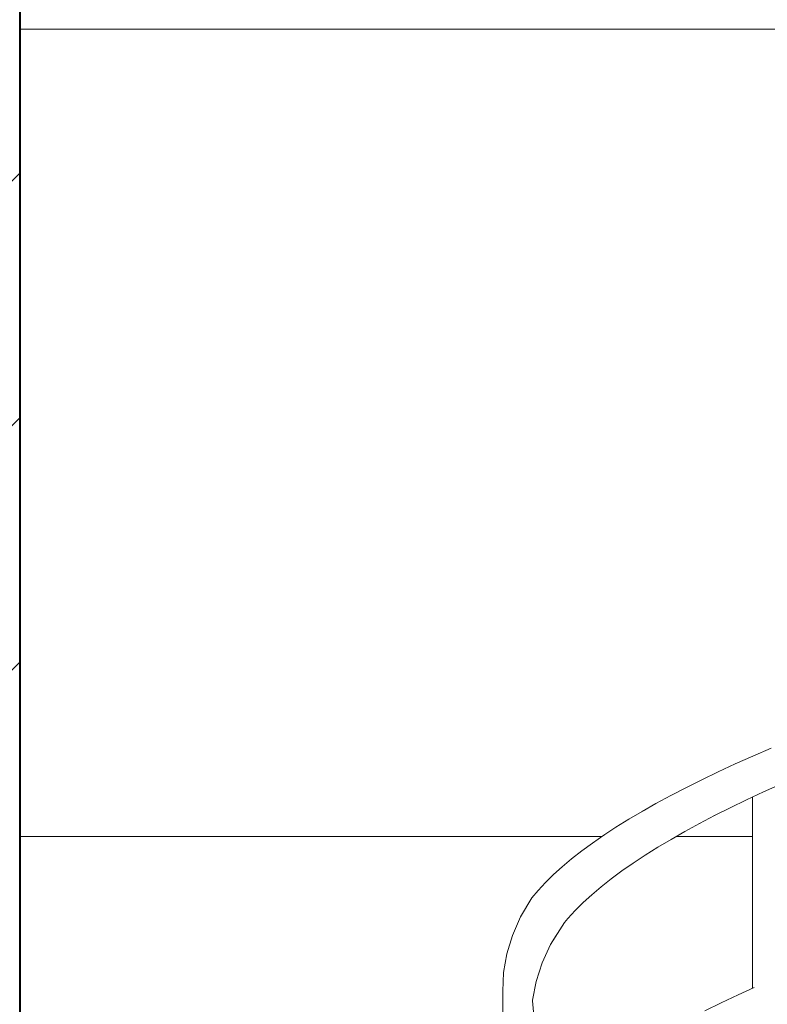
# Model space of a CAD drawing. Header units: millimetres. Extents: x 16408 to 141596, y -21057 to 26364.
# Tile 43 of 144: x 28455 to 29234, y 3662 to 4686. Entities that reach past the tile are written whole.
import ezdxf

# ---------------------------------------------------------------- set-up
doc = ezdxf.new("R2010")
doc.units = ezdxf.units.MM
doc.header["$MEASUREMENT"] = 0
doc.linetypes.add('Wipeout_Contour', pattern=[1000, 0, -1000])
for name, color, linetype, lineweight in [('0_Nr_pióra__103', 7, 'Continuous', 5), ('inw_schody zewnętrzne_Nr_pióra__1', 7, 'Continuous', 13), ('inw_schody zewnętrzne_Nr_pióra__103', 7, 'Continuous', 5), ('inw_schody zewnętrzne_Nr_pióra__27', 7, 'Continuous', 40), ('inw_schody zewnętrzne_Nr_pióra__87', 7, 'Continuous', 13)]:
    doc.layers.add(name, color=color, linetype=linetype, lineweight=lineweight)

msp = doc.modelspace()

# ---------------------------------------------------------------- hatches: boundary and pattern name
at = {"layer": 'inw_schody zewnętrzne_Nr_pióra__1', "linetype": 'Continuous', "lineweight": 13}
h = msp.add_hatch(dxfattribs=at)
h.set_pattern_fill('Bloczki_ceramiczne_0004', style=0, pattern_type=2)
h.set_pattern_definition([(45, (0, 0), (-127.2792, 127.2792), [])])
h.paths.add_polyline_path([(28455.2, 3836.4), (28455.2, 4856.4), (28230.5, 4856.4), (27823.8, 4856.4), (27279.6, 4856.4), (26505.9, 4856.4), (26397, 4856.4), (26397, 3836.4), (26505.9, 3836.4), (27279.6, 3836.4), (27823.8, 3836.4), (28230.5, 3836.4)])

# ---------------------------------------------------------------- linework, layer by layer
at = {"layer": '0_Nr_pióra__103', "color": 7, "linetype": 'Continuous', "lineweight": 5}
for p, q in [((29568.6, 4676.4), (28455.2, 4676.4)), ((29025.8, 3751), (29033.4, 3759.3)), ((28989.2, 3666), (28992.9, 3685.4)), ((28958.1, 3646.7), (28958.2, 3675.4)), ((29185.6, 3663.3), (29203.2, 3671.5)), ((29203.2, 3671.5), (29219.9, 3679)), ((28989.2, 3665.2), (28989.2, 3666)), ((28991.2, 3641.9), (28989.2, 3665.2)), ((29168.5, 3655), (29185.6, 3663.3))]:
    msp.add_line(p, q, dxfattribs=at)
at = {"layer": 'inw_schody zewnętrzne_Nr_pióra__103', "color": 7, "linetype": 'Continuous', "lineweight": 5}
for p, q in [((28566, 3836.4), (28479.8, 3836.4)), ((28660.5, 3836.4), (28566, 3836.4)), ((28762.8, 3836.4), (28660.5, 3836.4)), ((28872.5, 3836.4), (28762.8, 3836.4)), ((28989.2, 3836.4), (28872.5, 3836.4))]:
    msp.add_line(p, q, dxfattribs=at)
at = {"layer": 'inw_schody zewnętrzne_Nr_pióra__27', "color": 7, "linetype": 'Continuous', "lineweight": 40}
for p, q in [((28455.2, 4856.4), (28455.2, 3836.4)), ((28455.2, 3836.4), (28455.2, -3.6))]:
    msp.add_line(p, q, dxfattribs=at)
at = {"layer": 'inw_schody zewnętrzne_Nr_pióra__87', "color": 7, "linetype": 'Continuous', "lineweight": 13}
msp.add_line((28479.8, 3836.4), (28455.2, 3836.4), dxfattribs=at)

# ---------------------------------------------------------------- wipeouts: each hides what was drawn before it
at = {"color": 254, "linetype": 'Wipeout_Contour', "lineweight": 0, "ltscale": 88505.870758}
msp.add_wipeout([(29218.7, 3920), (29262.3, 3928.2), (29237.7, 3928.2)], dxfattribs=at)
at = {"color": 254, "linetype": 'Wipeout_Contour', "lineweight": 0, "ltscale": 88099.21566}
msp.add_wipeout([(29130.3, 3862.4), (29089.3, 3854.2), (29116.7, 3854.2)], dxfattribs=at)
at = {"color": 254, "linetype": 'Wipeout_Contour', "lineweight": 0, "ltscale": 87787.09149}
msp.add_wipeout([(29031.7, 3788.4), (28994.9, 3780.2), (29024.2, 3780.2)], dxfattribs=at)
at = {"color": 254, "linetype": 'Wipeout_Contour', "lineweight": 0, "ltscale": 87785.076948}
msp.add_wipeout([(29017.3, 3771.9), (29017.3, 3771.9), (29017.6, 3772.2)], dxfattribs=at)
at = {"color": 254, "linetype": 'Wipeout_Contour', "lineweight": 0, "ltscale": 87645.752703}
msp.add_wipeout([(28958.9, 3694.7), (28988.9, 3694.7), (28992.2, 3714)], dxfattribs=at)

# ---------------------------------------------------------------- next in the draw order: linework, layer by layer
at = {"layer": '0_Nr_pióra__103', "color": 7, "linetype": 'Continuous', "lineweight": 5}
msp.add_line((29218.7, 3920), (29237.7, 3928.2), dxfattribs=at)

# ---------------------------------------------------------------- next in the draw order: wipeouts: each hides what was drawn before it
at = {"color": 254, "linetype": 'Wipeout_Contour', "lineweight": 0, "ltscale": 88087.347544}
msp.add_wipeout([(29103.2, 3862.4), (29089.3, 3854.2), (29130.3, 3862.4)], dxfattribs=at)
at = {"color": 254, "linetype": 'Wipeout_Contour', "lineweight": 0, "ltscale": 87767.448056}
msp.add_wipeout([(28994.9, 3780.2), (29031.7, 3788.4), (29002.6, 3788.4)], dxfattribs=at)
at = {"color": 254, "linetype": 'Wipeout_Contour', "lineweight": 0, "ltscale": 87622.701261}
msp.add_wipeout([(28958.9, 3694.7), (28992.2, 3714), (28962.3, 3714)], dxfattribs=at)

# ---------------------------------------------------------------- next in the draw order: linework, layer by layer
at = {"layer": '0_Nr_pióra__103', "color": 7, "linetype": 'Continuous', "lineweight": 5}
for p, q in [((29076, 3846), (29089.3, 3854.2)), ((28988.4, 3772.5), (28994.9, 3780.2)), ((28958.2, 3675.4), (28958.9, 3694.7))]:
    msp.add_line(p, q, dxfattribs=at)

# ---------------------------------------------------------------- next in the draw order: wipeouts: each hides what was drawn before it
at = {"color": 254, "linetype": 'Wipeout_Contour', "lineweight": 0, "ltscale": 88143.953582}
msp.add_wipeout([(29103.2, 3862.4), (29130.3, 3862.4), (29144.6, 3870.7)], dxfattribs=at)
at = {"color": 254, "linetype": 'Wipeout_Contour', "lineweight": 0, "ltscale": 87813.538015}
msp.add_wipeout([(29039.9, 3796.6), (29002.6, 3788.4), (29031.7, 3788.4)], dxfattribs=at)
at = {"color": 254, "linetype": 'Wipeout_Contour', "lineweight": 0, "ltscale": 87665.558987}
msp.add_wipeout([(28962.3, 3714), (28992.2, 3714), (28998, 3733.3)], dxfattribs=at)

# ---------------------------------------------------------------- next in the draw order: wipeouts: each hides what was drawn before it
at = {"color": 254, "linetype": 'Wipeout_Contour', "lineweight": 0, "ltscale": 88132.989739}
msp.add_wipeout([(29103.2, 3862.4), (29144.6, 3870.7), (29117.7, 3870.7)], dxfattribs=at)
at = {"color": 254, "linetype": 'Wipeout_Contour', "lineweight": 0, "ltscale": 87794.720518}
msp.add_wipeout([(29002.6, 3788.4), (29039.9, 3796.6), (29011, 3796.6)], dxfattribs=at)
at = {"color": 254, "linetype": 'Wipeout_Contour', "lineweight": 0, "ltscale": 87645.043853}
msp.add_wipeout([(28968.2, 3733.3), (28962.3, 3714), (28998, 3733.3)], dxfattribs=at)

# ---------------------------------------------------------------- next in the draw order: linework, layer by layer
at = {"layer": '0_Nr_pióra__103', "color": 7, "linetype": 'Continuous', "lineweight": 5}
for p, q in [((29089.3, 3854.2), (29103.2, 3862.4)), ((28994.9, 3780.2), (29002.6, 3788.4)), ((28958.9, 3694.7), (28962.3, 3714))]:
    msp.add_line(p, q, dxfattribs=at)

# ---------------------------------------------------------------- next in the draw order: wipeouts: each hides what was drawn before it
at = {"color": 254, "linetype": 'Wipeout_Contour', "lineweight": 0, "ltscale": 88169.970788}
msp.add_wipeout([(29130.3, 3862.4), (29133.4, 3833.3), (29147.8, 3841.5)], dxfattribs=at)
at = {"color": 254, "linetype": 'Wipeout_Contour', "lineweight": 0, "ltscale": 87842.075022}
msp.add_wipeout([(29048.9, 3804.8), (29011, 3796.6), (29039.9, 3796.6)], dxfattribs=at)
at = {"color": 254, "linetype": 'Wipeout_Contour', "lineweight": 0, "ltscale": 87700.882931}
msp.add_wipeout([(28998, 3733.3), (28992.2, 3714), (28999.1, 3704.7)], dxfattribs=at)

# ---------------------------------------------------------------- next in the draw order: linework, layer by layer
at = {"layer": '0_Nr_pióra__103', "color": 7, "linetype": 'Continuous', "lineweight": 5}
msp.add_line((29119.6, 3825.1), (29133.4, 3833.3), dxfattribs=at)

# ---------------------------------------------------------------- next in the draw order: wipeouts: each hides what was drawn before it
at = {"color": 254, "linetype": 'Wipeout_Contour', "lineweight": 0, "ltscale": 88185.420394}
msp.add_wipeout([(29130.3, 3862.4), (29147.8, 3841.5), (29144.6, 3870.7)], dxfattribs=at)
at = {"color": 254, "linetype": 'Wipeout_Contour', "lineweight": 0, "ltscale": 87824.09407}
msp.add_wipeout([(29020.1, 3804.8), (29011, 3796.6), (29048.9, 3804.8)], dxfattribs=at)
at = {"color": 254, "linetype": 'Wipeout_Contour', "lineweight": 0, "ltscale": 87693.037495}
msp.add_wipeout([(28968.2, 3733.3), (28998, 3733.3), (29006.4, 3752.6)], dxfattribs=at)

# ---------------------------------------------------------------- next in the draw order: linework, layer by layer
at = {"layer": '0_Nr_pióra__103', "color": 7, "linetype": 'Continuous', "lineweight": 5}
msp.add_line((29002.6, 3788.4), (29011, 3796.6), dxfattribs=at)

# ---------------------------------------------------------------- next in the draw order: wipeouts: each hides what was drawn before it
at = {"color": 254, "linetype": 'Wipeout_Contour', "lineweight": 0, "ltscale": 88190.636774}
msp.add_wipeout([(29117.7, 3870.7), (29144.6, 3870.7), (29159.6, 3878.9)], dxfattribs=at)
at = {"color": 254, "linetype": 'Wipeout_Contour', "lineweight": 0, "ltscale": 87867.767649}
msp.add_wipeout([(29039.9, 3796.6), (29041.8, 3767.5), (29050.9, 3775.7)], dxfattribs=at)
at = {"color": 254, "linetype": 'Wipeout_Contour', "lineweight": 0, "ltscale": 87675.115255}
msp.add_wipeout([(28976.8, 3752.6), (28968.2, 3733.3), (29006.4, 3752.6)], dxfattribs=at)

# ---------------------------------------------------------------- next in the draw order: linework, layer by layer
at = {"layer": '0_Nr_pióra__103', "color": 7, "linetype": 'Continuous', "lineweight": 5}
for p, q in [((28976.8, 3752.6), (28988.4, 3772.5)), ((29033.4, 3759.3), (29041.8, 3767.5)), ((28968.2, 3733.3), (28976.8, 3752.6)), ((28962.3, 3714), (28968.2, 3733.3))]:
    msp.add_line(p, q, dxfattribs=at)

# ---------------------------------------------------------------- next in the draw order: wipeouts: each hides what was drawn before it
at = {"color": 254, "linetype": 'Wipeout_Contour', "lineweight": 0, "ltscale": 88180.58352}
msp.add_wipeout([(29117.7, 3870.7), (29159.6, 3878.9), (29133, 3878.9)], dxfattribs=at)
at = {"color": 254, "linetype": 'Wipeout_Contour', "lineweight": 0, "ltscale": 87878.996847}
msp.add_wipeout([(29039.9, 3796.6), (29050.9, 3775.7), (29048.9, 3804.8)], dxfattribs=at)
at = {"color": 254, "linetype": 'Wipeout_Contour', "lineweight": 0, "ltscale": 87718.419063}
msp.add_wipeout([(29007.8, 3724), (28998, 3733.3), (28999.1, 3704.7)], dxfattribs=at)

# ---------------------------------------------------------------- next in the draw order: linework, layer by layer
at = {"layer": '0_Nr_pióra__103', "color": 7, "linetype": 'Continuous', "lineweight": 5}
for p, q in [((29103.2, 3862.4), (29117.7, 3870.7)), ((28992.9, 3685.4), (28999.1, 3704.7))]:
    msp.add_line(p, q, dxfattribs=at)

# ---------------------------------------------------------------- next in the draw order: wipeouts: each hides what was drawn before it
at = {"color": 254, "linetype": 'Wipeout_Contour', "lineweight": 0, "ltscale": 88216.625825}
msp.add_wipeout([(29144.6, 3870.7), (29147.8, 3841.5), (29162.9, 3849.8)], dxfattribs=at)
at = {"color": 254, "linetype": 'Wipeout_Contour', "lineweight": 0, "ltscale": 87872.690303}
msp.add_wipeout([(29058.5, 3813.1), (29020.1, 3804.8), (29048.9, 3804.8)], dxfattribs=at)
at = {"color": 254, "linetype": 'Wipeout_Contour', "lineweight": 0, "ltscale": 87731.058248}
msp.add_wipeout([(29006.4, 3752.6), (28998, 3733.3), (29007.8, 3724)], dxfattribs=at)

# ---------------------------------------------------------------- next in the draw order: linework, layer by layer
at = {"layer": '0_Nr_pióra__103', "color": 7, "linetype": 'Continuous', "lineweight": 5}
msp.add_line((29133.4, 3833.3), (29147.8, 3841.5), dxfattribs=at)
at = {"layer": 'inw_schody zewnętrzne_Nr_pióra__103', "color": 7, "linetype": 'Continuous', "lineweight": 5}
msp.add_line((29218.1, 3836.4), (29138.9, 3836.4), dxfattribs=at)

# ---------------------------------------------------------------- next in the draw order: wipeouts: each hides what was drawn before it
at = {"color": 254, "linetype": 'Wipeout_Contour', "lineweight": 0, "ltscale": 88232.580929}
msp.add_wipeout([(29144.6, 3870.7), (29162.9, 3849.8), (29159.6, 3878.9)], dxfattribs=at)
at = {"color": 254, "linetype": 'Wipeout_Contour', "lineweight": 0, "ltscale": 87855.556009}
msp.add_wipeout([(29029.9, 3813.1), (29020.1, 3804.8), (29058.5, 3813.1)], dxfattribs=at)
at = {"color": 254, "linetype": 'Wipeout_Contour', "lineweight": 0, "ltscale": 117009.037801}
msp.add_wipeout([(29006.4, 3752.6), (29007.8, 3724), (29017.2, 3740.1), (29017.3, 3744.2)], dxfattribs=at)

# ---------------------------------------------------------------- next in the draw order: linework, layer by layer
at = {"layer": '0_Nr_pióra__103', "color": 7, "linetype": 'Continuous', "lineweight": 5}
for p, q in [((29011, 3796.6), (29020.1, 3804.8)), ((29022.3, 3746.9), (29025.8, 3751)), ((29007.8, 3724), (29022.3, 3746.9)), ((28999.1, 3704.7), (29007.8, 3724))]:
    msp.add_line(p, q, dxfattribs=at)

# ---------------------------------------------------------------- next in the draw order: wipeouts: each hides what was drawn before it
at = {"color": 254, "linetype": 'Wipeout_Contour', "lineweight": 0, "ltscale": 88239.244374}
msp.add_wipeout([(29175.1, 3887.1), (29133, 3878.9), (29159.6, 3878.9)], dxfattribs=at)
at = {"color": 254, "linetype": 'Wipeout_Contour', "lineweight": 0, "ltscale": 87898.476409}
msp.add_wipeout([(29060.7, 3784), (29048.9, 3804.8), (29050.9, 3775.7)], dxfattribs=at)

# ---------------------------------------------------------------- next in the draw order: linework, layer by layer
at = {"layer": '0_Nr_pióra__103', "color": 7, "linetype": 'Continuous', "lineweight": 5}
msp.add_line((29041.8, 3767.5), (29050.9, 3775.7), dxfattribs=at)

# ---------------------------------------------------------------- next in the draw order: wipeouts: each hides what was drawn before it
at = {"color": 254, "linetype": 'Wipeout_Contour', "lineweight": 0, "ltscale": 88230.107546}
msp.add_wipeout([(29148.9, 3887.1), (29133, 3878.9), (29175.1, 3887.1)], dxfattribs=at)
at = {"color": 254, "linetype": 'Wipeout_Contour', "lineweight": 0, "ltscale": 87910.248044}
msp.add_wipeout([(29058.5, 3813.1), (29048.9, 3804.8), (29060.7, 3784)], dxfattribs=at)

# ---------------------------------------------------------------- next in the draw order: linework, layer by layer
at = {"layer": '0_Nr_pióra__103', "color": 7, "linetype": 'Continuous', "lineweight": 5}
msp.add_line((29117.7, 3870.7), (29133, 3878.9), dxfattribs=at)

# ---------------------------------------------------------------- next in the draw order: wipeouts: each hides what was drawn before it
at = {"color": 254, "linetype": 'Wipeout_Contour', "lineweight": 0, "ltscale": 88265.189876}
msp.add_wipeout([(29178.6, 3858), (29159.6, 3878.9), (29162.9, 3849.8)], dxfattribs=at)
at = {"color": 254, "linetype": 'Wipeout_Contour', "lineweight": 0, "ltscale": 87905.370605}
msp.add_wipeout([(29029.9, 3813.1), (29058.5, 3813.1), (29068.8, 3821.3)], dxfattribs=at)

# ---------------------------------------------------------------- next in the draw order: linework, layer by layer
at = {"layer": '0_Nr_pióra__103', "color": 7, "linetype": 'Continuous', "lineweight": 5}
msp.add_line((29147.8, 3841.5), (29162.9, 3849.8), dxfattribs=at)

# ---------------------------------------------------------------- next in the draw order: wipeouts: each hides what was drawn before it
at = {"color": 254, "linetype": 'Wipeout_Contour', "lineweight": 0, "ltscale": 88281.644782}
msp.add_wipeout([(29175.1, 3887.1), (29159.6, 3878.9), (29178.6, 3858)], dxfattribs=at)
at = {"color": 254, "linetype": 'Wipeout_Contour', "lineweight": 0, "ltscale": 87889.092639}
msp.add_wipeout([(29029.9, 3813.1), (29068.8, 3821.3), (29040.4, 3821.3)], dxfattribs=at)

# ---------------------------------------------------------------- next in the draw order: linework, layer by layer
at = {"layer": '0_Nr_pióra__103', "color": 7, "linetype": 'Continuous', "lineweight": 5}
msp.add_line((29020.1, 3804.8), (29029.9, 3813.1), dxfattribs=at)

# ---------------------------------------------------------------- next in the draw order: wipeouts: each hides what was drawn before it
at = {"color": 254, "linetype": 'Wipeout_Contour', "lineweight": 0, "ltscale": 88289.754597}
msp.add_wipeout([(29148.9, 3887.1), (29175.1, 3887.1), (29191.3, 3895.3)], dxfattribs=at)
at = {"color": 254, "linetype": 'Wipeout_Contour', "lineweight": 0, "ltscale": 87931.235228}
msp.add_wipeout([(29058.5, 3813.1), (29060.7, 3784), (29071.1, 3792.2)], dxfattribs=at)

# ---------------------------------------------------------------- next in the draw order: linework, layer by layer
at = {"layer": '0_Nr_pióra__103', "color": 7, "linetype": 'Continuous', "lineweight": 5}
msp.add_line((29050.9, 3775.7), (29060.7, 3784), dxfattribs=at)

# ---------------------------------------------------------------- next in the draw order: wipeouts: each hides what was drawn before it
at = {"color": 254, "linetype": 'Wipeout_Contour', "lineweight": 0, "ltscale": 88281.539553}
msp.add_wipeout([(29148.9, 3887.1), (29191.3, 3895.3), (29165.4, 3895.3)], dxfattribs=at)
at = {"color": 254, "linetype": 'Wipeout_Contour', "lineweight": 0, "ltscale": 87943.545538}
msp.add_wipeout([(29058.5, 3813.1), (29071.1, 3792.2), (29068.8, 3821.3)], dxfattribs=at)

# ---------------------------------------------------------------- next in the draw order: linework, layer by layer
at = {"layer": '0_Nr_pióra__103', "color": 7, "linetype": 'Continuous', "lineweight": 5}
msp.add_line((29133, 3878.9), (29148.9, 3887.1), dxfattribs=at)

# ---------------------------------------------------------------- next in the draw order: wipeouts: each hides what was drawn before it
at = {"color": 254, "linetype": 'Wipeout_Contour', "lineweight": 0, "ltscale": 88315.641148}
msp.add_wipeout([(29175.1, 3887.1), (29178.6, 3858), (29195, 3866.2)], dxfattribs=at)
at = {"color": 254, "linetype": 'Wipeout_Contour', "lineweight": 0, "ltscale": 87940.101703}
msp.add_wipeout([(29040.4, 3821.3), (29068.8, 3821.3), (29079.7, 3829.5)], dxfattribs=at)

# ---------------------------------------------------------------- next in the draw order: linework, layer by layer
at = {"layer": '0_Nr_pióra__103', "color": 7, "linetype": 'Continuous', "lineweight": 5}
msp.add_line((29162.9, 3849.8), (29178.6, 3858), dxfattribs=at)

# ---------------------------------------------------------------- next in the draw order: wipeouts: each hides what was drawn before it
at = {"color": 254, "linetype": 'Wipeout_Contour', "lineweight": 0, "ltscale": 88332.589928}
msp.add_wipeout([(29175.1, 3887.1), (29195, 3866.2), (29191.3, 3895.3)], dxfattribs=at)
at = {"color": 254, "linetype": 'Wipeout_Contour', "lineweight": 0, "ltscale": 87924.689248}
msp.add_wipeout([(29040.4, 3821.3), (29079.7, 3829.5), (29051.6, 3829.5)], dxfattribs=at)

# ---------------------------------------------------------------- next in the draw order: linework, layer by layer
at = {"layer": '0_Nr_pióra__103', "color": 7, "linetype": 'Continuous', "lineweight": 5}
msp.add_line((29029.9, 3813.1), (29040.4, 3821.3), dxfattribs=at)

# ---------------------------------------------------------------- next in the draw order: wipeouts: each hides what was drawn before it
at = {"color": 254, "linetype": 'Wipeout_Contour', "lineweight": 0, "ltscale": 88342.144758}
msp.add_wipeout([(29165.4, 3895.3), (29191.3, 3895.3), (29208.2, 3903.6)], dxfattribs=at)
at = {"color": 254, "linetype": 'Wipeout_Contour', "lineweight": 0, "ltscale": 87966.029791}
msp.add_wipeout([(29068.8, 3821.3), (29071.1, 3792.2), (29082.2, 3800.4)], dxfattribs=at)

# ---------------------------------------------------------------- next in the draw order: linework, layer by layer
at = {"layer": '0_Nr_pióra__103', "color": 7, "linetype": 'Continuous', "lineweight": 5}
msp.add_line((29060.7, 3784), (29071.1, 3792.2), dxfattribs=at)

# ---------------------------------------------------------------- next in the draw order: wipeouts: each hides what was drawn before it
at = {"color": 254, "linetype": 'Wipeout_Contour', "lineweight": 0, "ltscale": 88334.856376}
msp.add_wipeout([(29165.4, 3895.3), (29208.2, 3903.6), (29182.5, 3903.6)], dxfattribs=at)
at = {"color": 254, "linetype": 'Wipeout_Contour', "lineweight": 0, "ltscale": 87978.874767}
msp.add_wipeout([(29068.8, 3821.3), (29082.2, 3800.4), (29079.7, 3829.5)], dxfattribs=at)

# ---------------------------------------------------------------- next in the draw order: linework, layer by layer
at = {"layer": '0_Nr_pióra__103', "color": 7, "linetype": 'Continuous', "lineweight": 5}
msp.add_line((29148.9, 3887.1), (29165.4, 3895.3), dxfattribs=at)

# ---------------------------------------------------------------- next in the draw order: wipeouts: each hides what was drawn before it
at = {"color": 254, "linetype": 'Wipeout_Contour', "lineweight": 0, "ltscale": 88367.956952}
msp.add_wipeout([(29191.3, 3895.3), (29195, 3866.2), (29211.9, 3874.4)], dxfattribs=at)
at = {"color": 254, "linetype": 'Wipeout_Contour', "lineweight": 0, "ltscale": 87976.8684}
msp.add_wipeout([(29051.6, 3829.5), (29079.7, 3829.5), (29091.4, 3837.8)], dxfattribs=at)

# ---------------------------------------------------------------- next in the draw order: linework, layer by layer
at = {"layer": '0_Nr_pióra__103', "color": 7, "linetype": 'Continuous', "lineweight": 5}
msp.add_line((29178.6, 3858), (29195, 3866.2), dxfattribs=at)

# ---------------------------------------------------------------- next in the draw order: wipeouts: each hides what was drawn before it
at = {"color": 254, "linetype": 'Wipeout_Contour', "lineweight": 0, "ltscale": 88385.393449}
msp.add_wipeout([(29191.3, 3895.3), (29211.9, 3874.4), (29208.2, 3903.6)], dxfattribs=at)
at = {"color": 254, "linetype": 'Wipeout_Contour', "lineweight": 0, "ltscale": 87962.330163}
msp.add_wipeout([(29051.6, 3829.5), (29091.4, 3837.8), (29063.5, 3837.8)], dxfattribs=at)

# ---------------------------------------------------------------- next in the draw order: linework, layer by layer
at = {"layer": '0_Nr_pióra__103', "color": 7, "linetype": 'Continuous', "lineweight": 5}
for p, q in [((29051.6, 3829.5), (29063.5, 3837.8)), ((29040.4, 3821.3), (29051.6, 3829.5))]:
    msp.add_line(p, q, dxfattribs=at)
at = {"layer": 'inw_schody zewnętrzne_Nr_pióra__103', "color": 7, "linetype": 'Continuous', "lineweight": 5}
msp.add_line((29061.5, 3836.4), (28989.2, 3836.4), dxfattribs=at)

# ---------------------------------------------------------------- next in the draw order: wipeouts: each hides what was drawn before it
at = {"color": 254, "linetype": 'Wipeout_Contour', "lineweight": 0, "ltscale": 88396.391279}
msp.add_wipeout([(29182.5, 3903.6), (29208.2, 3903.6), (29225.6, 3911.8)], dxfattribs=at)
at = {"color": 254, "linetype": 'Wipeout_Contour', "lineweight": 0, "ltscale": 88002.844833}
msp.add_wipeout([(29079.7, 3829.5), (29082.2, 3800.4), (29094, 3808.6)], dxfattribs=at)

# ---------------------------------------------------------------- next in the draw order: linework, layer by layer
at = {"layer": '0_Nr_pióra__103', "color": 7, "linetype": 'Continuous', "lineweight": 5}
msp.add_line((29071.1, 3792.2), (29082.2, 3800.4), dxfattribs=at)

# ---------------------------------------------------------------- next in the draw order: wipeouts: each hides what was drawn before it
at = {"color": 254, "linetype": 'Wipeout_Contour', "lineweight": 0, "ltscale": 88390.033954}
msp.add_wipeout([(29182.5, 3903.6), (29225.6, 3911.8), (29200.3, 3911.8)], dxfattribs=at)
at = {"color": 254, "linetype": 'Wipeout_Contour', "lineweight": 0, "ltscale": 88016.220206}
msp.add_wipeout([(29079.7, 3829.5), (29094, 3808.6), (29091.4, 3837.8)], dxfattribs=at)

# ---------------------------------------------------------------- next in the draw order: linework, layer by layer
at = {"layer": '0_Nr_pióra__103', "color": 7, "linetype": 'Continuous', "lineweight": 5}
for p, q in [((29182.5, 3903.6), (29200.3, 3911.8)), ((29165.4, 3895.3), (29182.5, 3903.6)), ((29063.5, 3837.8), (29076, 3846))]:
    msp.add_line(p, q, dxfattribs=at)

# ---------------------------------------------------------------- next in the draw order: wipeouts: each hides what was drawn before it
at = {"color": 254, "linetype": 'Wipeout_Contour', "lineweight": 0, "ltscale": 88422.113717}
msp.add_wipeout([(29208.2, 3903.6), (29211.9, 3874.4), (29229.5, 3882.7)], dxfattribs=at)
at = {"color": 254, "linetype": 'Wipeout_Contour', "lineweight": 0, "ltscale": 88041.664097}
msp.add_wipeout([(29106.5, 3816.9), (29091.4, 3837.8), (29094, 3808.6)], dxfattribs=at)

# ---------------------------------------------------------------- next in the draw order: linework, layer by layer
at = {"layer": '0_Nr_pióra__103', "color": 7, "linetype": 'Continuous', "lineweight": 5}
for p, q in [((29195, 3866.2), (29211.9, 3874.4)), ((29218.1, 3678.2), (29218.1, 3877.4)), ((29106.5, 3816.9), (29119.6, 3825.1)), ((29094, 3808.6), (29106.5, 3816.9)), ((29082.2, 3800.4), (29094, 3808.6))]:
    msp.add_line(p, q, dxfattribs=at)

# ---------------------------------------------------------------- next in the draw order: wipeouts: each hides what was drawn before it
at = {"color": 254, "linetype": 'Wipeout_Contour', "lineweight": 0, "ltscale": 88440.031547}
msp.add_wipeout([(29208.2, 3903.6), (29229.5, 3882.7), (29225.6, 3911.8)], dxfattribs=at)

# ---------------------------------------------------------------- next in the draw order: linework, layer by layer
at = {"layer": '0_Nr_pióra__103', "color": 7, "linetype": 'Continuous', "lineweight": 5}
msp.add_line((29200.3, 3911.8), (29218.7, 3920), dxfattribs=at)

# ---------------------------------------------------------------- next in the draw order: wipeouts: each hides what was drawn before it
at = {"color": 254, "linetype": 'Wipeout_Contour', "lineweight": 0, "ltscale": 88478.087001}
msp.add_wipeout([(29225.6, 3911.8), (29229.5, 3882.7), (29247.7, 3890.9)], dxfattribs=at)

# ---------------------------------------------------------------- next in the draw order: linework, layer by layer
at = {"layer": '0_Nr_pióra__103', "color": 7, "linetype": 'Continuous', "lineweight": 5}
for p, q in [((29229.5, 3882.7), (29247.7, 3890.9)), ((29211.9, 3874.4), (29229.5, 3882.7))]:
    msp.add_line(p, q, dxfattribs=at)

doc.saveas('drawing.dxf')
